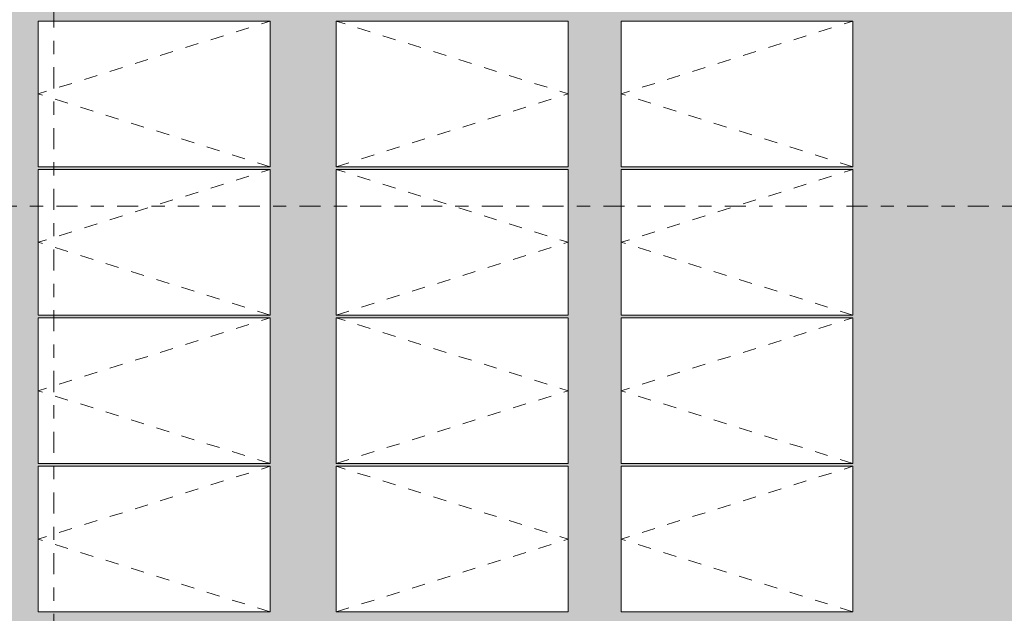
# Model space of a CAD drawing. Header units: metres. Extents: x -180 to 4, y -50 to 6.
# Tile 36 of 256: x -152.88 to -145.45, y -34.27 to -29.79. Entities that reach past the tile are written whole.
import ezdxf

# ---------------------------------------------------------------- set-up
doc = ezdxf.new("R2010")
doc.units = ezdxf.units.M
doc.header["$LTSCALE"] = 0.05
doc.linetypes.add('Linienart-53', pattern=[5.291531, 3.175, -1.058062, 0.352704, -0.705764])
doc.linetypes.add('VW-01 Strichlinie kurz', pattern=[1.999894, 0.999947, -0.999947])
for name, color, linetype, lineweight, true_color in [('30 -36 Dächer- 3 Dachbeläge', 7, 'Continuous', 15, 0x9999ff), ('30 -36 Dächer- 3 Dachbeläge Gründach', 250, 'Continuous', 9, 0x333333), ('30 -36 Dächer- 4 Dachbekleidungen', 7, 'Continuous', 9, 0xccccff), ('40 -44 Elektr. Anlagen- 2 Eigenstromversorgungsanlagen', 7, 'Continuous', 5, 0xff6633), ('70 -72 Beschriftung- 1 Beschriftung allgemein', 7, 'Continuous', 9, 0xff6633), ('Dachflächen Moblierung', 7, 'Continuous', 9, 0x888888)]:
    doc.layers.add(name, color=color, linetype=linetype, lineweight=lineweight, true_color=true_color)
for name, color, linetype, lineweight in [('60- 61 allgemeine Ausstattung- 4 Terrassen', 7, 'Continuous', 9), ('70 -71 Achsen- 1 Gebäudeachsen', 7, 'Linienart-53', 18), ('Keine', 7, 'Continuous', 9)]:
    doc.layers.add(name, color=color, linetype=linetype, lineweight=lineweight)

# ---------------------------------------------------------------- blocks, each defined once
blk = doc.blocks.new('Gruppe-8104')
at = {"color": 255, "linetype": 'Continuous', "lineweight": 9, "transparency": 33554687}
blk.add_wipeout([(-152.7388, -33.1612), (-150.9888, -33.1612), (-150.9888, -34.2612), (-152.7388, -34.2612)], dxfattribs=at).dxf.layer = '40 -44 Elektr. Anlagen- 2 Eigenstromversorgungsanlagen'
at = {"layer": '40 -44 Elektr. Anlagen- 2 Eigenstromversorgungsanlagen', "color": 7, "linetype": 'Continuous', "lineweight": 9, "transparency": 33554687, "flags": 128}
blk.add_lwpolyline([(-152.7388, -33.1612), (-150.9888, -33.1612), (-150.9888, -34.2612), (-152.7388, -34.2612)], close=True, dxfattribs=at)
at = {"layer": 'Dachflächen Moblierung', "color": 8, "linetype": 'VW-01 Strichlinie kurz', "lineweight": 5, "flags": 128}
blk.add_lwpolyline([(-150.9888, -34.2612), (-152.7388, -33.7112), (-150.9888, -33.1612)], dxfattribs=at)
blk = doc.blocks.new('Gruppe-8105')
at = {"color": 255, "linetype": 'Continuous', "lineweight": 9, "transparency": 33554687}
blk.add_wipeout([(-152.7388, -32.0402), (-150.9888, -32.0402), (-150.9888, -33.1402), (-152.7388, -33.1402)], dxfattribs=at).dxf.layer = '40 -44 Elektr. Anlagen- 2 Eigenstromversorgungsanlagen'
at = {"layer": '40 -44 Elektr. Anlagen- 2 Eigenstromversorgungsanlagen', "color": 7, "linetype": 'Continuous', "lineweight": 9, "transparency": 33554687, "flags": 128}
blk.add_lwpolyline([(-152.7388, -32.0402), (-150.9888, -32.0402), (-150.9888, -33.1402), (-152.7388, -33.1402)], close=True, dxfattribs=at)
at = {"layer": 'Dachflächen Moblierung', "color": 8, "linetype": 'VW-01 Strichlinie kurz', "lineweight": 5, "flags": 128}
blk.add_lwpolyline([(-150.9888, -33.1402), (-152.7388, -32.5902), (-150.9888, -32.0402)], dxfattribs=at)
blk = doc.blocks.new('Gruppe-8106')
at = {"color": 255, "linetype": 'Continuous', "lineweight": 9, "transparency": 33554687}
blk.add_wipeout([(-152.7388, -30.9192), (-150.9888, -30.9192), (-150.9888, -32.0192), (-152.7388, -32.0192)], dxfattribs=at).dxf.layer = '40 -44 Elektr. Anlagen- 2 Eigenstromversorgungsanlagen'
at = {"layer": '40 -44 Elektr. Anlagen- 2 Eigenstromversorgungsanlagen', "color": 7, "linetype": 'Continuous', "lineweight": 9, "transparency": 33554687, "flags": 128}
blk.add_lwpolyline([(-152.7388, -30.9192), (-150.9888, -30.9192), (-150.9888, -32.0192), (-152.7388, -32.0192)], close=True, dxfattribs=at)
at = {"layer": 'Dachflächen Moblierung', "color": 8, "linetype": 'VW-01 Strichlinie kurz', "lineweight": 5, "flags": 128}
blk.add_lwpolyline([(-150.9888, -32.0192), (-152.7388, -31.4692), (-150.9888, -30.9192)], dxfattribs=at)
blk = doc.blocks.new('Gruppe-8107')
at = {"color": 255, "linetype": 'Continuous', "lineweight": 9, "transparency": 33554687}
blk.add_wipeout([(-152.7388, -29.7982), (-150.9888, -29.7982), (-150.9888, -30.8982), (-152.7388, -30.8982)], dxfattribs=at).dxf.layer = '40 -44 Elektr. Anlagen- 2 Eigenstromversorgungsanlagen'
at = {"layer": '40 -44 Elektr. Anlagen- 2 Eigenstromversorgungsanlagen', "color": 7, "linetype": 'Continuous', "lineweight": 9, "transparency": 33554687, "flags": 128}
blk.add_lwpolyline([(-152.7388, -29.7982), (-150.9888, -29.7982), (-150.9888, -30.8982), (-152.7388, -30.8982)], close=True, dxfattribs=at)
at = {"layer": 'Dachflächen Moblierung', "color": 8, "linetype": 'VW-01 Strichlinie kurz', "lineweight": 5, "flags": 128}
blk.add_lwpolyline([(-150.9888, -30.8982), (-152.7388, -30.3482), (-150.9888, -29.7982)], dxfattribs=at)
blk = doc.blocks.new('Gruppe-8112')
at = {"color": 255, "linetype": 'Continuous', "lineweight": 9, "transparency": 33554687}
blk.add_wipeout([(-150.4888, -33.1612), (-148.7388, -33.1612), (-148.7388, -34.2612), (-150.4888, -34.2612)], dxfattribs=at).dxf.layer = '40 -44 Elektr. Anlagen- 2 Eigenstromversorgungsanlagen'
at = {"layer": '40 -44 Elektr. Anlagen- 2 Eigenstromversorgungsanlagen', "color": 7, "linetype": 'Continuous', "lineweight": 9, "transparency": 33554687, "flags": 128}
blk.add_lwpolyline([(-150.4888, -33.1612), (-148.7388, -33.1612), (-148.7388, -34.2612), (-150.4888, -34.2612)], close=True, dxfattribs=at)
at = {"layer": 'Dachflächen Moblierung', "color": 8, "linetype": 'VW-01 Strichlinie kurz', "lineweight": 5, "flags": 128}
blk.add_lwpolyline([(-150.4888, -34.2612), (-148.7388, -33.7112), (-150.4888, -33.1612)], dxfattribs=at)
blk = doc.blocks.new('Gruppe-8113')
at = {"color": 255, "linetype": 'Continuous', "lineweight": 9, "transparency": 33554687}
blk.add_wipeout([(-150.4888, -32.0402), (-148.7388, -32.0402), (-148.7388, -33.1402), (-150.4888, -33.1402)], dxfattribs=at).dxf.layer = '40 -44 Elektr. Anlagen- 2 Eigenstromversorgungsanlagen'
at = {"layer": '40 -44 Elektr. Anlagen- 2 Eigenstromversorgungsanlagen', "color": 7, "linetype": 'Continuous', "lineweight": 9, "transparency": 33554687, "flags": 128}
blk.add_lwpolyline([(-150.4888, -32.0402), (-148.7388, -32.0402), (-148.7388, -33.1402), (-150.4888, -33.1402)], close=True, dxfattribs=at)
at = {"layer": 'Dachflächen Moblierung', "color": 8, "linetype": 'VW-01 Strichlinie kurz', "lineweight": 5, "flags": 128}
blk.add_lwpolyline([(-150.4888, -33.1402), (-148.7388, -32.5902), (-150.4888, -32.0402)], dxfattribs=at)
blk = doc.blocks.new('Gruppe-8114')
at = {"color": 255, "linetype": 'Continuous', "lineweight": 9, "transparency": 33554687}
blk.add_wipeout([(-150.4888, -30.9192), (-148.7388, -30.9192), (-148.7388, -32.0192), (-150.4888, -32.0192)], dxfattribs=at).dxf.layer = '40 -44 Elektr. Anlagen- 2 Eigenstromversorgungsanlagen'
at = {"layer": '40 -44 Elektr. Anlagen- 2 Eigenstromversorgungsanlagen', "color": 7, "linetype": 'Continuous', "lineweight": 9, "transparency": 33554687, "flags": 128}
blk.add_lwpolyline([(-150.4888, -30.9192), (-148.7388, -30.9192), (-148.7388, -32.0192), (-150.4888, -32.0192)], close=True, dxfattribs=at)
at = {"layer": 'Dachflächen Moblierung', "color": 8, "linetype": 'VW-01 Strichlinie kurz', "lineweight": 5, "flags": 128}
blk.add_lwpolyline([(-150.4888, -32.0192), (-148.7388, -31.4692), (-150.4888, -30.9192)], dxfattribs=at)
blk = doc.blocks.new('Gruppe-8115')
at = {"color": 255, "linetype": 'Continuous', "lineweight": 9, "transparency": 33554687}
blk.add_wipeout([(-150.4888, -29.7982), (-148.7388, -29.7982), (-148.7388, -30.8982), (-150.4888, -30.8982)], dxfattribs=at).dxf.layer = '40 -44 Elektr. Anlagen- 2 Eigenstromversorgungsanlagen'
at = {"layer": '40 -44 Elektr. Anlagen- 2 Eigenstromversorgungsanlagen', "color": 7, "linetype": 'Continuous', "lineweight": 9, "transparency": 33554687, "flags": 128}
blk.add_lwpolyline([(-150.4888, -29.7982), (-148.7388, -29.7982), (-148.7388, -30.8982), (-150.4888, -30.8982)], close=True, dxfattribs=at)
at = {"layer": 'Dachflächen Moblierung', "color": 8, "linetype": 'VW-01 Strichlinie kurz', "lineweight": 5, "flags": 128}
blk.add_lwpolyline([(-150.4888, -30.8982), (-148.7388, -30.3482), (-150.4888, -29.7982)], dxfattribs=at)
blk = doc.blocks.new('Gruppe-8120')
at = {"color": 255, "linetype": 'Continuous', "lineweight": 9, "transparency": 33554687}
blk.add_wipeout([(-148.3388, -33.1612), (-146.5888, -33.1612), (-146.5888, -34.2612), (-148.3388, -34.2612)], dxfattribs=at).dxf.layer = '40 -44 Elektr. Anlagen- 2 Eigenstromversorgungsanlagen'
at = {"layer": '40 -44 Elektr. Anlagen- 2 Eigenstromversorgungsanlagen', "color": 7, "linetype": 'Continuous', "lineweight": 9, "transparency": 33554687, "flags": 128}
blk.add_lwpolyline([(-148.3388, -33.1612), (-146.5888, -33.1612), (-146.5888, -34.2612), (-148.3388, -34.2612)], close=True, dxfattribs=at)
at = {"layer": 'Dachflächen Moblierung', "color": 8, "linetype": 'VW-01 Strichlinie kurz', "lineweight": 5, "flags": 128}
blk.add_lwpolyline([(-146.5888, -34.2612), (-148.3388, -33.7112), (-146.5888, -33.1612)], dxfattribs=at)
blk = doc.blocks.new('Gruppe-8121')
at = {"color": 255, "linetype": 'Continuous', "lineweight": 9, "transparency": 33554687}
blk.add_wipeout([(-148.3388, -32.0402), (-146.5888, -32.0402), (-146.5888, -33.1402), (-148.3388, -33.1402)], dxfattribs=at).dxf.layer = '40 -44 Elektr. Anlagen- 2 Eigenstromversorgungsanlagen'
at = {"layer": '40 -44 Elektr. Anlagen- 2 Eigenstromversorgungsanlagen', "color": 7, "linetype": 'Continuous', "lineweight": 9, "transparency": 33554687, "flags": 128}
blk.add_lwpolyline([(-148.3388, -32.0402), (-146.5888, -32.0402), (-146.5888, -33.1402), (-148.3388, -33.1402)], close=True, dxfattribs=at)
at = {"layer": 'Dachflächen Moblierung', "color": 8, "linetype": 'VW-01 Strichlinie kurz', "lineweight": 5, "flags": 128}
blk.add_lwpolyline([(-146.5888, -33.1402), (-148.3388, -32.5902), (-146.5888, -32.0402)], dxfattribs=at)
blk = doc.blocks.new('Gruppe-8122')
at = {"color": 255, "linetype": 'Continuous', "lineweight": 9, "transparency": 33554687}
blk.add_wipeout([(-148.3388, -30.9192), (-146.5888, -30.9192), (-146.5888, -32.0192), (-148.3388, -32.0192)], dxfattribs=at).dxf.layer = '40 -44 Elektr. Anlagen- 2 Eigenstromversorgungsanlagen'
at = {"layer": '40 -44 Elektr. Anlagen- 2 Eigenstromversorgungsanlagen', "color": 7, "linetype": 'Continuous', "lineweight": 9, "transparency": 33554687, "flags": 128}
blk.add_lwpolyline([(-148.3388, -30.9192), (-146.5888, -30.9192), (-146.5888, -32.0192), (-148.3388, -32.0192)], close=True, dxfattribs=at)
at = {"layer": 'Dachflächen Moblierung', "color": 8, "linetype": 'VW-01 Strichlinie kurz', "lineweight": 5, "flags": 128}
blk.add_lwpolyline([(-146.5888, -32.0192), (-148.3388, -31.4692), (-146.5888, -30.9192)], dxfattribs=at)
blk = doc.blocks.new('Gruppe-8123')
at = {"color": 255, "linetype": 'Continuous', "lineweight": 9, "transparency": 33554687}
blk.add_wipeout([(-148.3388, -29.7982), (-146.5888, -29.7982), (-146.5888, -30.8982), (-148.3388, -30.8982)], dxfattribs=at).dxf.layer = '40 -44 Elektr. Anlagen- 2 Eigenstromversorgungsanlagen'
at = {"layer": '40 -44 Elektr. Anlagen- 2 Eigenstromversorgungsanlagen', "color": 7, "linetype": 'Continuous', "lineweight": 9, "transparency": 33554687, "flags": 128}
blk.add_lwpolyline([(-148.3388, -29.7982), (-146.5888, -29.7982), (-146.5888, -30.8982), (-148.3388, -30.8982)], close=True, dxfattribs=at)
at = {"layer": 'Dachflächen Moblierung', "color": 8, "linetype": 'VW-01 Strichlinie kurz', "lineweight": 5, "flags": 128}
blk.add_lwpolyline([(-146.5888, -30.8982), (-148.3388, -30.3482), (-146.5888, -29.7982)], dxfattribs=at)
blk = doc.blocks.new('Gruppe-8261')
at = {"layer": '70 -72 Beschriftung- 1 Beschriftung allgemein', "color": 7, "transparency": 33554687}
for name in ['Gruppe-8104', 'Gruppe-8112', 'Gruppe-8120']:
    blk.add_blockref(name, (0, 0), dxfattribs=at)
for name in ['Gruppe-8105', 'Gruppe-8113', 'Gruppe-8121']:
    blk.add_blockref(name, (0, 0), dxfattribs=at)
for name in ['Gruppe-8106', 'Gruppe-8114', 'Gruppe-8122']:
    blk.add_blockref(name, (0, 0), dxfattribs=at)
for name in ['Gruppe-8107', 'Gruppe-8115', 'Gruppe-8123']:
    blk.add_blockref(name, (0, 0), dxfattribs=at)
blk = doc.blocks.new('Gruppe-8878')
at = {"layer": '30 -36 Dächer- 3 Dachbeläge Gründach', "linetype": 'Continuous', "lineweight": 0, "true_color": 0xe7eedf, "transparency": 33554687}
blk.add_hatch(color=254, dxfattribs=at).paths.add_polyline_path([(-100.01799996, -31.79404198), (-100.01799996, -31.61704198), (-100.31099996, -31.61704198), (-100.31099996, -12.39704198), (-159.47099996, -12.39704198), (-159.47099996, -39.25704198), (-99.61099996, -39.25704198), (-99.61099996, -31.79404198)])
at = {"color": 255, "linetype": 'Continuous', "lineweight": 9, "transparency": 33554687}
blk.add_wipeout([(-129.83124836, -12.23704198), (-129.83124836, -12.71704198), (-159.47099996, -12.71704198), (-159.47099996, -39.25704198), (-129.83124836, -39.25704198), (-129.83124836, -39.73704198), (-160.51099996, -39.73704198), (-160.51099996, -31.61704198), (-159.93099996, -31.61704198), (-159.93099996, -12.23704198)], dxfattribs=at).dxf.layer = '30 -36 Dächer- 3 Dachbeläge'
at = {"layer": '60- 61 allgemeine Ausstattung- 4 Terrassen', "color": 7}
blk.add_blockref('Gruppe-8261', (0, 0), dxfattribs=at)
at = {"color": 255}
blk.add_wipeout([(-160.47099996, -39.69704198), (-99.17099996, -39.69704198), (-99.17099996, -31.79404198), (-99.24099996, -31.79404198), (-99.24099996, -39.62704198), (-160.47099996, -39.62704198)], dxfattribs=at).dxf.layer = '30 -36 Dächer- 4 Dachbekleidungen'
blk = doc.blocks.new('_OG3_2D (2D)')
at = {"layer": '70 -72 Beschriftung- 1 Beschriftung allgemein', "color": 7}
blk.add_blockref('Gruppe-8878', (0, 0), dxfattribs=at)
blk = doc.blocks.new('_Achsen (3D)')
at = {"layer": '70 -71 Achsen- 1 Gebäudeachsen', "transparency": 33554687}
for p, q in [((-152.621, 3.8), (-152.621, -46.172)), ((-179.668, -31.197), (3.826, -31.197))]:
    blk.add_line(p, q, dxfattribs=at)

msp = doc.modelspace()

# ---------------------------------------------------------------- block references
at = {"layer": 'Keine', "color": 1}
msp.add_blockref('_OG3_2D (2D)', (0, 0), dxfattribs=at)

# ---------------------------------------------------------------- next in the draw order: block references
msp.add_blockref('_Achsen (3D)', (0, 0), dxfattribs=at)

doc.saveas('drawing.dxf')
